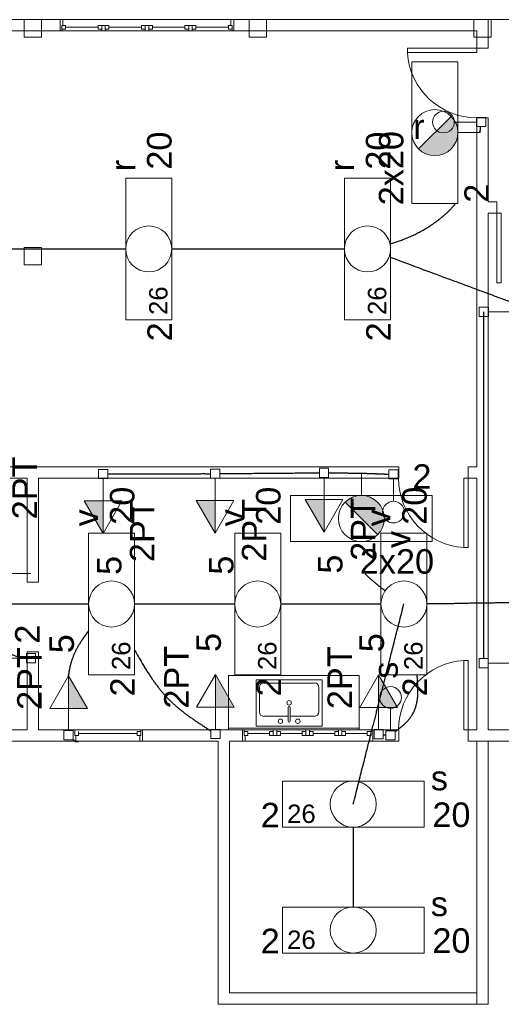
# Model space of a CAD drawing. Header units: metres. Extents: x -81 to 1042, y -541 to 334.
# Tile 81 of 130: x 771.14 to 776.69, y 198.39 to 209.73. Entities that reach past the tile are written whole.
import ezdxf

# ---------------------------------------------------------------- set-up
doc = ezdxf.new("R2010")
doc.units = ezdxf.units.M
for name, color, linetype, lineweight in [('Arquitetura ', 134, 'Continuous', 5), ('EL-Condutos', 4, 'Continuous', 30), ('EL-Textos pontos', 5, 'Continuous', 20), ('P-SIMBOL', 5, 'Continuous', 20)]:
    doc.layers.add(name, color=color, linetype=linetype, lineweight=lineweight)
doc.styles.add('Arial', font='arial.ttf', dxfattribs={"height": 0.025})

msp = doc.modelspace()

# ---------------------------------------------------------------- hatches: boundary and pattern name
at = {"layer": 'P-SIMBOL', "linetype": 'Continuous'}
for points in [[(776.108, 208.62), (775.733, 208.245), (776.186, 208.433)], [(776.108, 208.62), (776.117, 208.61), (776.124, 208.602), (776.132, 208.591), (776.141, 208.577), (776.145, 208.572), (776.148, 208.568), (776.151, 208.563), (776.153, 208.557), (776.161, 208.54), (776.164, 208.533), (776.17, 208.519), (776.174, 208.509), (776.175, 208.499), (776.18, 208.481), (776.181, 208.474), (776.183, 208.465), (776.186, 208.433)], [(775.733, 208.245), (775.757, 208.226), (775.765, 208.218), (775.776, 208.211), (775.8, 208.198), (775.809, 208.193), (775.815, 208.19), (775.823, 208.187), (775.83, 208.185), (775.846, 208.18), (775.853, 208.178), (775.864, 208.175), (775.878, 208.172), (775.892, 208.171), (775.902, 208.17), (775.912, 208.168), (775.924, 208.169), (775.94, 208.17), (775.947, 208.171), (775.959, 208.172), (775.966, 208.173), (775.971, 208.174), (775.979, 208.176), (775.984, 208.177), (775.99, 208.18), (775.996, 208.182), (776.003, 208.183), (776.008, 208.186), (776.01, 208.185), (776.017, 208.187), (776.025, 208.189), (776.028, 208.191), (776.032, 208.192), (776.037, 208.196), (776.04, 208.197), (776.045, 208.2), (776.051, 208.204), (776.059, 208.209), (776.064, 208.212), (776.068, 208.214), (776.074, 208.218), (776.078, 208.22), (776.082, 208.224), (776.087, 208.228), (776.092, 208.233), (776.098, 208.239), (776.105, 208.245), (776.108, 208.248), (776.114, 208.253), (776.121, 208.26), (776.124, 208.266), (776.129, 208.272), (776.132, 208.277), (776.134, 208.28), (776.139, 208.288), (776.143, 208.292), (776.148, 208.302), (776.152, 208.306), (776.154, 208.312), (776.157, 208.316), (776.158, 208.319), (776.159, 208.323), (776.162, 208.326), (776.166, 208.339), (776.169, 208.345), (776.171, 208.349), (776.172, 208.352), (776.174, 208.355), (776.174, 208.36), (776.175, 208.362), (776.175, 208.365), (776.176, 208.371), (776.178, 208.378), (776.179, 208.385), (776.18, 208.39), (776.182, 208.396), (776.186, 208.433)], [(774.888, 204.176), (775.263, 203.802), (775.075, 204.254)], [(774.888, 204.176), (774.898, 204.185), (774.906, 204.192), (774.917, 204.201), (774.931, 204.209), (774.936, 204.214), (774.94, 204.217), (774.945, 204.219), (774.951, 204.222), (774.968, 204.229), (774.975, 204.232), (774.989, 204.239), (774.999, 204.243), (775.009, 204.244), (775.027, 204.248), (775.034, 204.25), (775.043, 204.251), (775.075, 204.254)], [(775.263, 203.802), (775.282, 203.825), (775.29, 203.834), (775.297, 203.845), (775.31, 203.868), (775.315, 203.877), (775.318, 203.884), (775.321, 203.891), (775.323, 203.899), (775.328, 203.914), (775.33, 203.922), (775.333, 203.933), (775.336, 203.946), (775.337, 203.961), (775.338, 203.971), (775.34, 203.981), (775.34, 203.993), (775.338, 204.009), (775.337, 204.015), (775.336, 204.027), (775.335, 204.034), (775.334, 204.039), (775.332, 204.047), (775.331, 204.053), (775.328, 204.059), (775.326, 204.065), (775.325, 204.072), (775.322, 204.076), (775.323, 204.079), (775.321, 204.086), (775.319, 204.093), (775.317, 204.096), (775.316, 204.101), (775.312, 204.106), (775.311, 204.109), (775.308, 204.114), (775.304, 204.119), (775.299, 204.128), (775.296, 204.133), (775.294, 204.137), (775.29, 204.142), (775.288, 204.147), (775.284, 204.151), (775.28, 204.155), (775.275, 204.161), (775.269, 204.167), (775.263, 204.174), (775.26, 204.177), (775.256, 204.182), (775.248, 204.189), (775.242, 204.192), (775.236, 204.197), (775.231, 204.2), (775.228, 204.203), (775.22, 204.207), (775.216, 204.212), (775.206, 204.217), (775.202, 204.22), (775.196, 204.223), (775.192, 204.225), (775.189, 204.227), (775.185, 204.228), (775.182, 204.23), (775.169, 204.234), (775.163, 204.237), (775.159, 204.239), (775.156, 204.24), (775.153, 204.242), (775.148, 204.242), (775.146, 204.243), (775.143, 204.243), (775.137, 204.244), (775.13, 204.246), (775.123, 204.247), (775.118, 204.248), (775.112, 204.25), (775.075, 204.254)], [(772.101, 204.192), (772.101, 203.817), (771.884, 204.192)], [(773.39, 204.196), (773.39, 203.821), (773.174, 204.196)], [(774.645, 204.206), (774.645, 203.831), (774.429, 204.206)], [(771.703, 201.802), (771.703, 202.177), (771.919, 201.802)], [(773.395, 201.816), (773.395, 202.191), (773.611, 201.816)], [(775.274, 201.813), (775.274, 202.188), (775.491, 201.813)]]:
    msp.add_hatch(color=256, dxfattribs=at).paths.add_polyline_path(points)

# ---------------------------------------------------------------- linework, layer by layer
at = {"layer": 'Arquitetura ', "color": 174}
for p, q in [((771.606, 209.734), (766.196, 209.734)), ((771.606, 209.604), (771.606, 209.734)), ((771.606, 209.734), (773.606, 209.734)), ((771.638, 209.734), (771.606, 209.734)), ((771.638, 209.666), (771.638, 209.734)), ((773.573, 209.734), (773.606, 209.734)), ((773.573, 209.734), (773.573, 209.666)), ((776.536, 209.734), (773.606, 209.734)), ((773.606, 209.734), (773.606, 209.604)), ((776.536, 209.404), (776.536, 209.734)), ((766.326, 209.604), (771.606, 209.604)), ((773.606, 209.604), (771.606, 209.604)), ((771.606, 209.604), (771.626, 209.604)), ((771.626, 209.666), (771.668, 209.666)), ((771.626, 209.624), (771.626, 209.666)), ((771.626, 209.666), (771.626, 209.604)), ((771.626, 209.624), (771.668, 209.624)), ((771.668, 209.624), (771.668, 209.666)), ((772.043, 209.646), (771.668, 209.646)), ((772.043, 209.666), (772.043, 209.624)), ((772.043, 209.666), (772.168, 209.666)), ((772.043, 209.624), (772.086, 209.624)), ((772.086, 209.666), (772.086, 209.604)), ((772.086, 209.604), (772.126, 209.604)), ((772.126, 209.604), (772.126, 209.666)), ((772.168, 209.624), (772.126, 209.624)), ((772.168, 209.666), (772.168, 209.624)), ((772.543, 209.646), (772.168, 209.646)), ((772.543, 209.666), (772.668, 209.666)), ((772.543, 209.624), (772.543, 209.666)), ((772.586, 209.624), (772.543, 209.624)), ((772.586, 209.604), (772.586, 209.666)), ((772.626, 209.604), (772.586, 209.604)), ((772.626, 209.666), (772.626, 209.604)), ((772.668, 209.624), (772.626, 209.624)), ((772.668, 209.666), (772.668, 209.624)), ((773.043, 209.646), (772.668, 209.646)), ((773.043, 209.666), (773.086, 209.666)), ((773.043, 209.624), (773.043, 209.666)), ((773.043, 209.624), (773.086, 209.624)), ((773.086, 209.624), (773.086, 209.666)), ((773.086, 209.604), (773.086, 209.666)), ((773.126, 209.666), (773.086, 209.666)), ((773.126, 209.604), (773.086, 209.604)), ((773.126, 209.624), (773.126, 209.666)), ((773.168, 209.666), (773.126, 209.666)), ((773.126, 209.604), (773.126, 209.666)), ((773.168, 209.624), (773.126, 209.624)), ((773.168, 209.624), (773.168, 209.666)), ((773.543, 209.646), (773.168, 209.646)), ((773.543, 209.624), (773.543, 209.666)), ((773.586, 209.666), (773.543, 209.666)), ((773.586, 209.624), (773.543, 209.624)), ((773.586, 209.666), (773.573, 209.666)), ((773.586, 209.624), (773.586, 209.666)), ((773.586, 209.666), (773.586, 209.604)), ((773.606, 209.604), (773.586, 209.604)), ((773.606, 209.604), (776.406, 209.604)), ((776.406, 209.604), (776.406, 209.404)), ((775.606, 209.404), (775.606, 209.354)), ((776.406, 209.404), (775.606, 209.404)), ((776.406, 209.354), (775.606, 209.354)), ((776.406, 209.404), (776.536, 209.404)), ((776.406, 209.404), (776.406, 209.354)), ((776.536, 208.604), (776.406, 208.604)), ((776.406, 208.604), (776.406, 207.634)), ((776.536, 207.634), (776.536, 208.604)), ((773.426, 201.424), (773.426, 198.394)), ((773.556, 198.524), (773.556, 201.424)), ((776.406, 198.524), (776.406, 201.424)), ((776.536, 201.424), (776.536, 198.394)), ((776.406, 198.524), (773.556, 198.524)), ((776.406, 198.394), (776.406, 198.524)), ((773.426, 198.394), (776.406, 198.394)), ((776.406, 198.394), (776.536, 198.394))]:
    msp.add_line(p, q, dxfattribs=at)
at = {"layer": 'Arquitetura ', "color": 7}
for p, q in [((771.391, 209.734), (771.191, 209.734)), ((771.191, 209.734), (771.191, 209.534)), ((771.391, 209.534), (771.391, 209.734)), ((773.981, 209.734), (773.781, 209.734)), ((773.781, 209.734), (773.781, 209.534)), ((773.981, 209.534), (773.981, 209.734)), ((776.571, 209.734), (776.371, 209.734)), ((776.371, 209.734), (776.371, 209.534)), ((776.571, 209.534), (776.571, 209.734)), ((771.191, 209.534), (771.391, 209.534)), ((773.781, 209.534), (773.981, 209.534)), ((776.371, 209.534), (776.571, 209.534)), ((776.406, 207.634), (776.406, 204.584)), ((776.636, 207.634), (776.536, 207.634)), ((776.636, 207.504), (776.636, 207.634)), ((776.536, 207.504), (776.636, 207.504)), ((776.536, 201.554), (776.536, 207.504)), ((776.636, 207.504), (776.636, 206.704)), ((776.636, 207.504), (776.686, 207.504)), ((776.686, 207.504), (776.686, 206.704)), ((771.391, 207.109), (771.191, 207.109)), ((771.191, 207.109), (771.191, 206.909)), ((771.391, 206.909), (771.391, 207.109)), ((771.191, 206.909), (771.391, 206.909)), ((776.636, 206.704), (776.686, 206.704)), ((771.456, 204.584), (766.326, 204.584)), ((775.506, 204.584), (771.356, 204.584)), ((775.506, 204.454), (775.506, 204.584)), ((776.406, 204.584), (776.306, 204.584)), ((776.306, 204.584), (776.306, 204.454)), ((767.976, 204.454), (771.226, 204.454)), ((771.226, 204.454), (771.226, 203.254)), ((771.356, 203.254), (771.356, 204.454)), ((771.356, 204.454), (775.506, 204.454)), ((771.356, 204.454), (771.456, 204.454)), ((776.256, 204.454), (776.256, 203.654)), ((776.306, 204.454), (776.256, 204.454)), ((776.306, 204.454), (776.406, 204.454)), ((776.306, 204.454), (776.306, 203.654)), ((776.406, 204.454), (776.406, 201.554)), ((776.306, 203.654), (776.256, 203.654)), ((771.226, 203.254), (771.356, 203.254)), ((771.226, 202.454), (771.226, 201.554)), ((771.356, 202.454), (771.226, 202.454)), ((771.356, 201.554), (771.356, 202.454)), ((776.256, 201.554), (776.256, 202.354)), ((776.306, 202.354), (776.256, 202.354)), ((776.306, 201.554), (776.306, 202.354)), ((771.226, 201.554), (770.876, 201.554)), ((771.756, 201.554), (771.356, 201.554)), ((771.756, 201.424), (771.756, 201.554)), ((771.776, 201.491), (771.776, 201.554)), ((771.776, 201.534), (771.776, 201.491)), ((771.818, 201.534), (771.818, 201.491)), ((772.493, 201.534), (772.493, 201.491)), ((772.536, 201.534), (772.493, 201.534)), ((772.536, 201.491), (772.536, 201.554)), ((772.556, 201.554), (772.536, 201.554)), ((772.536, 201.534), (772.536, 201.491)), ((773.706, 201.554), (772.556, 201.554)), ((772.556, 201.554), (772.556, 201.424)), ((773.706, 201.424), (773.706, 201.554)), ((773.706, 201.554), (773.726, 201.554)), ((773.726, 201.491), (773.726, 201.554)), ((773.726, 201.534), (773.726, 201.491)), ((773.726, 201.534), (773.768, 201.534)), ((773.768, 201.534), (773.768, 201.491)), ((774.018, 201.534), (774.061, 201.534)), ((774.018, 201.491), (774.018, 201.534)), ((774.061, 201.554), (774.101, 201.554)), ((774.061, 201.491), (774.061, 201.554)), ((774.101, 201.554), (774.101, 201.491)), ((774.143, 201.534), (774.101, 201.534)), ((774.143, 201.491), (774.143, 201.534)), ((774.393, 201.534), (774.393, 201.491)), ((774.436, 201.534), (774.393, 201.534)), ((774.436, 201.554), (774.436, 201.491)), ((774.476, 201.554), (774.436, 201.554)), ((774.476, 201.491), (774.476, 201.554)), ((774.518, 201.534), (774.476, 201.534)), ((774.518, 201.491), (774.518, 201.534)), ((774.768, 201.534), (774.768, 201.491)), ((774.768, 201.534), (774.811, 201.534)), ((774.811, 201.554), (774.811, 201.491)), ((774.851, 201.554), (774.811, 201.554)), ((774.811, 201.534), (774.811, 201.491)), ((774.851, 201.554), (774.851, 201.491)), ((774.851, 201.534), (774.851, 201.491)), ((774.893, 201.534), (774.851, 201.534)), ((774.893, 201.534), (774.893, 201.491)), ((775.143, 201.534), (775.143, 201.491)), ((775.186, 201.534), (775.143, 201.534)), ((775.186, 201.491), (775.186, 201.554)), ((775.206, 201.554), (775.186, 201.554)), ((775.186, 201.534), (775.186, 201.491)), ((775.506, 201.554), (775.206, 201.554)), ((775.206, 201.554), (775.206, 201.424)), ((775.506, 201.424), (775.506, 201.554)), ((776.306, 201.554), (776.256, 201.554)), ((776.406, 201.554), (776.306, 201.554)), ((776.306, 201.554), (776.306, 201.424)), ((777.786, 201.554), (776.536, 201.554)), ((770.876, 201.424), (771.756, 201.424)), ((771.756, 201.436), (771.776, 201.436)), ((771.788, 201.424), (771.756, 201.424)), ((771.776, 201.491), (771.818, 201.491)), ((771.788, 201.491), (771.776, 201.491)), ((771.776, 201.416), (771.818, 201.416)), ((771.788, 201.491), (771.788, 201.424)), ((772.493, 201.511), (771.818, 201.511)), ((772.536, 201.491), (772.493, 201.491)), ((772.523, 201.424), (772.523, 201.491)), ((772.536, 201.491), (772.523, 201.491)), ((772.523, 201.424), (772.556, 201.424)), ((772.556, 201.424), (773.426, 201.424)), ((773.556, 201.424), (773.706, 201.424)), ((773.738, 201.424), (773.706, 201.424)), ((773.726, 201.491), (773.768, 201.491)), ((773.738, 201.491), (773.738, 201.424)), ((774.018, 201.511), (773.768, 201.511)), ((774.018, 201.491), (774.143, 201.491)), ((774.393, 201.511), (774.143, 201.511)), ((774.393, 201.491), (774.518, 201.491)), ((774.768, 201.511), (774.518, 201.511)), ((774.768, 201.491), (774.811, 201.491)), ((774.851, 201.491), (774.811, 201.491)), ((774.893, 201.491), (774.851, 201.491)), ((775.143, 201.511), (774.893, 201.511)), ((775.186, 201.491), (775.143, 201.491)), ((775.173, 201.424), (775.173, 201.491)), ((775.186, 201.491), (775.173, 201.491)), ((775.173, 201.424), (775.206, 201.424)), ((775.206, 201.424), (775.506, 201.424)), ((776.306, 201.424), (777.786, 201.424))]:
    msp.add_line(p, q, dxfattribs=at)
at = {"layer": 'Arquitetura ', "color": 8}
for p, q in [((779.431, 209.734), (776.571, 209.734)), ((775.048, 202.179), (773.546, 202.179)), ((773.546, 202.179), (773.546, 201.554)), ((774.623, 202.131), (773.863, 202.131)), ((773.863, 202.131), (773.863, 201.596)), ((774.533, 202.094), (773.951, 202.094)), ((774.623, 201.596), (774.623, 202.131)), ((775.048, 201.554), (775.048, 202.179)), ((773.901, 202.044), (773.901, 201.761)), ((774.586, 201.761), (774.586, 202.044)), ((774.231, 201.654), (774.231, 201.814)), ((774.256, 201.654), (774.256, 201.814)), ((773.951, 201.711), (774.231, 201.711)), ((774.256, 201.711), (774.533, 201.711)), ((771.756, 201.554), (772.556, 201.554)), ((775.048, 201.574), (773.546, 201.574)), ((773.706, 201.554), (775.206, 201.554)), ((773.863, 201.596), (774.623, 201.596)), ((772.556, 201.424), (771.756, 201.424)), ((775.206, 201.424), (773.706, 201.424))]:
    msp.add_line(p, q, dxfattribs=at)
at = {"layer": 'Arquitetura ', "color": 174}
msp.add_arc((776.406, 209.404), 0.802, 183.647, 270, dxfattribs=at)
at = {"layer": 'Arquitetura ', "color": 8}
for centre, radius, start, end in [((776.306, 204.454), 0.802, 180, 266.353), ((776.306, 201.554), 0.802, 93.6474, 180), ((773.951, 202.044), 0.0508, 90, 180), ((774.533, 202.044), 0.0508, 0, 90), ((774.243, 201.866), 0.0254, 0, 180), ((774.243, 201.866), 0.0254, 180, 0), ((773.951, 201.761), 0.0508, 180, 270), ((774.243, 201.814), 0.0127, 0, 180), ((774.533, 201.761), 0.0508, 270, 0), ((774.143, 201.654), 0.0254, 0, 180), ((774.143, 201.654), 0.0254, 180, 0), ((774.243, 201.654), 0.0127, 180, 0), ((774.343, 201.654), 0.0254, 0, 180), ((774.343, 201.654), 0.0254, 180, 0)]:
    msp.add_arc(centre, radius, start, end, dxfattribs=at)
at = {"layer": 'EL-Condutos', "linetype": 'Continuous'}
for points in [[(776.443, 208.434), (776.443, 208.437), (776.443, 208.44), (776.444, 208.444), (776.444, 208.447), (776.444, 208.45), (776.445, 208.452), (776.445, 208.455), (776.445, 208.458), (776.445, 208.46), (776.446, 208.463), (776.446, 208.465), (776.446, 208.468), (776.446, 208.47), (776.447, 208.472), (776.447, 208.474), (776.447, 208.476), (776.447, 208.478), (776.447, 208.48), (776.448, 208.482), (776.448, 208.484), (776.448, 208.486), (776.448, 208.487), (776.448, 208.489), (776.449, 208.491), (776.449, 208.493), (776.449, 208.495), (776.449, 208.496), (776.449, 208.498), (776.45, 208.5), (776.45, 208.502)], [(775.412, 207.153), (775.434, 207.16), (775.457, 207.167), (775.48, 207.175), (775.504, 207.183), (775.528, 207.191), (775.552, 207.201), (775.577, 207.211), (775.602, 207.221), (775.628, 207.232), (775.654, 207.243), (775.68, 207.255), (775.706, 207.268), (775.732, 207.281), (775.758, 207.295), (775.785, 207.31), (775.811, 207.325), (775.838, 207.341), (775.864, 207.357), (775.89, 207.375), (775.916, 207.393), (775.942, 207.411), (775.968, 207.431), (775.993, 207.451), (776.018, 207.472), (776.043, 207.494), (776.068, 207.516), (776.092, 207.54), (776.115, 207.564), (776.138, 207.589), (776.161, 207.615)], [(770.371, 207.094), (770.461, 207.094), (770.546, 207.094), (770.626, 207.094), (770.702, 207.094), (770.774, 207.094), (770.843, 207.094), (770.909, 207.094), (770.972, 207.094), (771.033, 207.094), (771.092, 207.094), (771.149, 207.094), (771.204, 207.094), (771.259, 207.094), (771.313, 207.094), (771.366, 207.094), (771.42, 207.094), (771.474, 207.094), (771.528, 207.094), (771.584, 207.094), (771.641, 207.094), (771.7, 207.094), (771.76, 207.094), (771.823, 207.094), (771.889, 207.094), (771.958, 207.094), (772.031, 207.094), (772.107, 207.094), (772.187, 207.094), (772.272, 207.094), (772.361, 207.094)], [(772.891, 207.094), (772.981, 207.094), (773.066, 207.094), (773.146, 207.094), (773.222, 207.094), (773.294, 207.094), (773.363, 207.094), (773.429, 207.094), (773.492, 207.094), (773.553, 207.094), (773.612, 207.094), (773.669, 207.094), (773.724, 207.094), (773.779, 207.094), (773.833, 207.094), (773.886, 207.094), (773.94, 207.094), (773.994, 207.094), (774.048, 207.094), (774.104, 207.094), (774.161, 207.094), (774.22, 207.094), (774.28, 207.094), (774.343, 207.094), (774.409, 207.094), (774.478, 207.094), (774.551, 207.094), (774.627, 207.094), (774.707, 207.094), (774.792, 207.094), (774.881, 207.094)], [(777.795, 206.109), (777.686, 206.15), (777.583, 206.188), (777.486, 206.224), (777.394, 206.258), (777.306, 206.291), (777.223, 206.321), (777.144, 206.351), (777.069, 206.379), (776.996, 206.406), (776.926, 206.432), (776.858, 206.457), (776.792, 206.482), (776.728, 206.506), (776.664, 206.529), (776.6, 206.553), (776.537, 206.577), (776.473, 206.6), (776.409, 206.624), (776.343, 206.649), (776.275, 206.674), (776.206, 206.7), (776.134, 206.726), (776.058, 206.754), (775.98, 206.784), (775.898, 206.814), (775.811, 206.846), (775.72, 206.88), (775.623, 206.916), (775.521, 206.954), (775.413, 206.994)], [(776.484, 202.376), (776.484, 202.566), (776.484, 202.745), (776.484, 202.912), (776.484, 203.069), (776.484, 203.216), (776.484, 203.355), (776.484, 203.486), (776.484, 203.61), (776.484, 203.728), (776.484, 203.841), (776.484, 203.949), (776.485, 204.055), (776.485, 204.157), (776.485, 204.258), (776.485, 204.359), (776.485, 204.459), (776.485, 204.561), (776.485, 204.664), (776.485, 204.77), (776.485, 204.88), (776.485, 204.994), (776.485, 205.113), (776.485, 205.239), (776.485, 205.372), (776.485, 205.513), (776.485, 205.663), (776.486, 205.822), (776.486, 205.993), (776.486, 206.174), (776.486, 206.368)], [(772.153, 204.501), (772.209, 204.502), (772.261, 204.502), (772.311, 204.502), (772.357, 204.502), (772.401, 204.502), (772.442, 204.502), (772.481, 204.502), (772.518, 204.502), (772.554, 204.503), (772.588, 204.503), (772.621, 204.503), (772.653, 204.503), (772.684, 204.503), (772.715, 204.503), (772.745, 204.503), (772.776, 204.503), (772.806, 204.503), (772.837, 204.503), (772.869, 204.504), (772.902, 204.504), (772.936, 204.504), (772.972, 204.504), (773.009, 204.504), (773.048, 204.504), (773.089, 204.504), (773.133, 204.504), (773.179, 204.504), (773.228, 204.505), (773.28, 204.505), (773.336, 204.505)], [(773.443, 204.505), (773.497, 204.506), (773.548, 204.506), (773.596, 204.507), (773.641, 204.507), (773.683, 204.507), (773.723, 204.508), (773.761, 204.508), (773.797, 204.508), (773.832, 204.509), (773.865, 204.509), (773.897, 204.509), (773.928, 204.509), (773.958, 204.51), (773.988, 204.51), (774.017, 204.51), (774.047, 204.51), (774.077, 204.511), (774.107, 204.511), (774.138, 204.511), (774.17, 204.511), (774.203, 204.512), (774.237, 204.512), (774.273, 204.512), (774.311, 204.513), (774.351, 204.513), (774.393, 204.513), (774.438, 204.514), (774.486, 204.514), (774.537, 204.514), (774.591, 204.515)], [(774.699, 204.515), (774.714, 204.515), (774.729, 204.514), (774.744, 204.514), (774.757, 204.514), (774.77, 204.514), (774.782, 204.514), (774.793, 204.514), (774.804, 204.514), (774.815, 204.514), (774.825, 204.513), (774.836, 204.513), (774.846, 204.513), (774.855, 204.513), (774.865, 204.513), (774.875, 204.513), (774.885, 204.513), (774.895, 204.513), (774.905, 204.513), (774.916, 204.513), (774.927, 204.512), (774.939, 204.512), (774.951, 204.512), (774.963, 204.512), (774.977, 204.512), (774.991, 204.512), (775.006, 204.512), (775.022, 204.512), (775.039, 204.511), (775.056, 204.511), (775.075, 204.511)], [(775.075, 204.511), (775.091, 204.51), (775.106, 204.51), (775.121, 204.509), (775.134, 204.509), (775.147, 204.508), (775.159, 204.508), (775.17, 204.508), (775.181, 204.507), (775.191, 204.507), (775.201, 204.507), (775.21, 204.506), (775.219, 204.506), (775.228, 204.506), (775.237, 204.505), (775.245, 204.505), (775.253, 204.505), (775.262, 204.504), (775.27, 204.504), (775.278, 204.504), (775.287, 204.503), (775.295, 204.503), (775.304, 204.503), (775.313, 204.503), (775.323, 204.502), (775.333, 204.502), (775.343, 204.501), (775.354, 204.501), (775.366, 204.501), (775.378, 204.5), (775.391, 204.5)], [(775.349, 203.156), (775.34, 203.163), (775.33, 203.17), (775.321, 203.177), (775.312, 203.184), (775.303, 203.191), (775.295, 203.197), (775.286, 203.204), (775.277, 203.211), (775.269, 203.218), (775.261, 203.224), (775.253, 203.231), (775.245, 203.237), (775.237, 203.244), (775.229, 203.25), (775.221, 203.257), (775.213, 203.263), (775.206, 203.27), (775.198, 203.276), (775.191, 203.283), (775.184, 203.289), (775.177, 203.295), (775.17, 203.302), (775.163, 203.308), (775.156, 203.314), (775.15, 203.32), (775.143, 203.327), (775.137, 203.333), (775.13, 203.339), (775.124, 203.345), (775.118, 203.351)], [(770.678, 203.004), (770.733, 203.004), (770.785, 203.004), (770.834, 203.004), (770.881, 203.004), (770.927, 203.004), (770.97, 203.004), (771.012, 203.004), (771.052, 203.004), (771.09, 203.004), (771.128, 203.004), (771.165, 203.004), (771.201, 203.004), (771.236, 203.004), (771.271, 203.004), (771.306, 203.004), (771.341, 203.004), (771.376, 203.004), (771.411, 203.004), (771.447, 203.004), (771.484, 203.004), (771.521, 203.004), (771.56, 203.004), (771.6, 203.004), (771.642, 203.004), (771.685, 203.004), (771.73, 203.004), (771.778, 203.004), (771.827, 203.004), (771.879, 203.004), (771.934, 203.004)], [(772.463, 203.004), (772.513, 203.004), (772.56, 203.004), (772.605, 203.004), (772.649, 203.004), (772.69, 203.004), (772.73, 203.004), (772.768, 203.004), (772.805, 203.004), (772.841, 203.004), (772.875, 203.004), (772.909, 203.004), (772.942, 203.004), (772.975, 203.004), (773.007, 203.004), (773.04, 203.004), (773.072, 203.004), (773.104, 203.004), (773.137, 203.004), (773.17, 203.004), (773.204, 203.004), (773.239, 203.004), (773.274, 203.004), (773.311, 203.004), (773.349, 203.004), (773.389, 203.004), (773.431, 203.004), (773.474, 203.004), (773.519, 203.004), (773.566, 203.004), (773.616, 203.004)], [(774.146, 203.004), (774.196, 203.004), (774.244, 203.004), (774.289, 203.004), (774.332, 203.004), (774.373, 203.004), (774.413, 203.004), (774.451, 203.004), (774.488, 203.004), (774.524, 203.004), (774.559, 203.004), (774.593, 203.004), (774.626, 203.004), (774.658, 203.004), (774.691, 203.004), (774.723, 203.004), (774.755, 203.004), (774.788, 203.004), (774.82, 203.004), (774.853, 203.004), (774.887, 203.004), (774.922, 203.004), (774.958, 203.004), (774.995, 203.004), (775.033, 203.004), (775.073, 203.004), (775.114, 203.004), (775.157, 203.004), (775.202, 203.004), (775.25, 203.004), (775.3, 203.004)], [(774.981, 200.699), (775.01, 200.81), (775.036, 200.914), (775.061, 201.012), (775.084, 201.104), (775.106, 201.189), (775.126, 201.27), (775.145, 201.346), (775.163, 201.418), (775.181, 201.487), (775.197, 201.552), (775.213, 201.615), (775.229, 201.676), (775.244, 201.735), (775.258, 201.793), (775.273, 201.851), (775.288, 201.909), (775.302, 201.967), (775.317, 202.026), (775.333, 202.087), (775.349, 202.15), (775.365, 202.215), (775.382, 202.284), (775.401, 202.356), (775.42, 202.432), (775.44, 202.513), (775.462, 202.599), (775.485, 202.69), (775.51, 202.788), (775.536, 202.892), (775.565, 203.004)], [(775.829, 203.008), (775.917, 203.009), (776, 203.01), (776.078, 203.011), (776.153, 203.012), (776.224, 203.014), (776.292, 203.015), (776.356, 203.016), (776.418, 203.016), (776.478, 203.017), (776.535, 203.018), (776.591, 203.019), (776.646, 203.02), (776.699, 203.021), (776.752, 203.021), (776.805, 203.022), (776.857, 203.023), (776.91, 203.024), (776.964, 203.025), (777.018, 203.026), (777.074, 203.026), (777.132, 203.027), (777.191, 203.028), (777.253, 203.029), (777.318, 203.03), (777.385, 203.031), (777.456, 203.032), (777.531, 203.033), (777.609, 203.034), (777.692, 203.036), (777.78, 203.037)], [(770.678, 202.688), (770.693, 202.673), (770.709, 202.659), (770.724, 202.644), (770.74, 202.629), (770.756, 202.615), (770.773, 202.601), (770.789, 202.587), (770.806, 202.573), (770.823, 202.559), (770.841, 202.546), (770.858, 202.533), (770.876, 202.52), (770.894, 202.508), (770.912, 202.495), (770.93, 202.484), (770.948, 202.473), (770.967, 202.462), (770.985, 202.452), (771.004, 202.442), (771.023, 202.433), (771.042, 202.425), (771.061, 202.417), (771.08, 202.41), (771.099, 202.403), (771.119, 202.397), (771.138, 202.392), (771.157, 202.388), (771.177, 202.384), (771.196, 202.382), (771.216, 202.38)], [(771.933, 202.694), (771.918, 202.675), (771.904, 202.656), (771.89, 202.637), (771.877, 202.618), (771.865, 202.6), (771.853, 202.582), (771.842, 202.565), (771.831, 202.547), (771.82, 202.53), (771.81, 202.513), (771.801, 202.496), (771.792, 202.479), (771.783, 202.462), (771.775, 202.445), (771.768, 202.429), (771.761, 202.412), (771.754, 202.396), (771.747, 202.379), (771.741, 202.362), (771.736, 202.345), (771.731, 202.329), (771.726, 202.312), (771.721, 202.295), (771.717, 202.277), (771.714, 202.26), (771.71, 202.242), (771.707, 202.224), (771.704, 202.206), (771.701, 202.188), (771.699, 202.169)], [(772.464, 202.475), (772.493, 202.42), (772.523, 202.369), (772.551, 202.32), (772.579, 202.274), (772.606, 202.23), (772.633, 202.189), (772.659, 202.149), (772.685, 202.112), (772.711, 202.077), (772.737, 202.043), (772.762, 202.011), (772.788, 201.981), (772.814, 201.952), (772.84, 201.924), (772.866, 201.897), (772.892, 201.872), (772.919, 201.847), (772.946, 201.823), (772.974, 201.799), (773.003, 201.776), (773.032, 201.753), (773.062, 201.731), (773.093, 201.708), (773.125, 201.686), (773.158, 201.663), (773.192, 201.64), (773.228, 201.617), (773.264, 201.592), (773.302, 201.568), (773.341, 201.542)], [(775.712, 202.188), (775.716, 202.15), (775.719, 202.115), (775.721, 202.08), (775.723, 202.048), (775.723, 202.017), (775.723, 201.987), (775.722, 201.959), (775.72, 201.932), (775.717, 201.907), (775.713, 201.882), (775.709, 201.859), (775.704, 201.837), (775.698, 201.816), (775.691, 201.795), (775.683, 201.776), (775.674, 201.757), (775.665, 201.739), (775.655, 201.721), (775.644, 201.704), (775.632, 201.687), (775.619, 201.671), (775.605, 201.655), (775.59, 201.64), (775.575, 201.624), (775.559, 201.609), (775.541, 201.594), (775.523, 201.578), (775.504, 201.563), (775.484, 201.547), (775.464, 201.531)], [(775.327, 201.499), (775.328, 201.499), (775.329, 201.499), (775.33, 201.499), (775.331, 201.499), (775.332, 201.499), (775.333, 201.499), (775.334, 201.499), (775.335, 201.498), (775.336, 201.498), (775.337, 201.498), (775.338, 201.498), (775.34, 201.498), (775.341, 201.498), (775.342, 201.498), (775.343, 201.498), (775.344, 201.498), (775.345, 201.498), (775.346, 201.498), (775.347, 201.498), (775.348, 201.497), (775.349, 201.497), (775.35, 201.497), (775.351, 201.497), (775.352, 201.497), (775.353, 201.497), (775.354, 201.497), (775.355, 201.497), (775.356, 201.497), (775.357, 201.497), (775.358, 201.497)], [(774.981, 200.433), (774.981, 200.394), (774.981, 200.357), (774.981, 200.321), (774.981, 200.287), (774.981, 200.255), (774.981, 200.223), (774.981, 200.193), (774.981, 200.163), (774.981, 200.134), (774.981, 200.107), (774.981, 200.079), (774.981, 200.052), (774.981, 200.026), (774.981, 200), (774.981, 199.974), (774.981, 199.947), (774.981, 199.921), (774.981, 199.895), (774.981, 199.868), (774.981, 199.841), (774.981, 199.813), (774.981, 199.784), (774.981, 199.755), (774.981, 199.724), (774.981, 199.693), (774.981, 199.66), (774.981, 199.626), (774.981, 199.59), (774.981, 199.553), (774.981, 199.514)]]:
    msp.add_spline(points, degree=3, dxfattribs=at)
at = {"layer": 'P-SIMBOL'}
for p, q in [((776.186, 209.249), (775.656, 209.249)), ((775.656, 209.249), (775.656, 207.617)), ((776.186, 209.249), (776.186, 207.617)), ((776.108, 208.62), (775.733, 208.245)), ((776.145, 208.555), (776.402, 208.555)), ((776.402, 208.502), (776.402, 208.608)), ((776.402, 208.608), (776.508, 208.608)), ((776.508, 208.608), (776.508, 208.502)), ((776.443, 208.433), (776.186, 208.433)), ((776.508, 208.502), (776.402, 208.502)), ((772.361, 206.278), (772.361, 207.91)), ((772.361, 207.91), (772.891, 207.91)), ((772.891, 206.278), (772.891, 207.91)), ((774.881, 206.278), (774.881, 207.91)), ((774.881, 207.91), (775.411, 207.91)), ((775.411, 206.278), (775.411, 207.91)), ((776.186, 207.617), (775.656, 207.617)), ((776.433, 206.315), (776.433, 206.421)), ((776.433, 206.421), (776.539, 206.421)), ((776.539, 206.421), (776.539, 206.315)), ((772.361, 206.278), (772.891, 206.278)), ((774.881, 206.278), (775.411, 206.278)), ((776.539, 206.315), (776.433, 206.315)), ((776.795, 206.368), (776.539, 206.368)), ((772.048, 204.554), (772.154, 204.554)), ((772.048, 204.448), (772.048, 204.554)), ((772.154, 204.554), (772.154, 204.448)), ((773.337, 204.558), (773.443, 204.558)), ((773.337, 204.452), (773.337, 204.558)), ((773.443, 204.558), (773.443, 204.452)), ((774.592, 204.568), (774.698, 204.568)), ((774.592, 204.462), (774.592, 204.568)), ((774.698, 204.462), (774.592, 204.462)), ((774.645, 204.206), (774.645, 204.462)), ((774.698, 204.568), (774.698, 204.462)), ((775.075, 204.511), (775.075, 204.254)), ((775.391, 204.551), (775.497, 204.551)), ((775.391, 204.445), (775.391, 204.551)), ((775.497, 204.551), (775.497, 204.445)), ((772.154, 204.448), (772.048, 204.448)), ((772.101, 204.192), (772.101, 204.448)), ((773.443, 204.452), (773.337, 204.452)), ((773.39, 204.196), (773.39, 204.452)), ((775.497, 204.445), (775.391, 204.445)), ((775.444, 204.188), (775.444, 204.445)), ((774.259, 204.254), (775.891, 204.254)), ((774.259, 204.254), (774.259, 203.724)), ((775.891, 204.254), (775.891, 203.724)), ((772.101, 203.817), (771.884, 204.192)), ((771.884, 204.192), (772.317, 204.192)), ((772.101, 203.817), (772.101, 204.192)), ((772.317, 204.192), (772.101, 203.817)), ((773.39, 203.821), (773.174, 204.196)), ((773.174, 204.196), (773.607, 204.196)), ((773.39, 203.821), (773.39, 204.196)), ((773.607, 204.196), (773.39, 203.821)), ((774.645, 203.831), (774.429, 204.206)), ((774.429, 204.206), (774.862, 204.206)), ((774.645, 203.831), (774.645, 204.206)), ((774.862, 204.206), (774.645, 203.831)), ((774.888, 204.176), (775.263, 203.802)), ((771.933, 202.188), (771.933, 203.82)), ((771.933, 203.82), (772.463, 203.82)), ((772.463, 202.188), (772.463, 203.82)), ((773.616, 202.188), (773.616, 203.82)), ((773.616, 203.82), (774.146, 203.82)), ((774.146, 202.188), (774.146, 203.82)), ((775.3, 202.188), (775.3, 203.82)), ((775.3, 203.82), (775.83, 203.82)), ((775.83, 202.188), (775.83, 203.82)), ((774.259, 203.724), (775.891, 203.724)), ((771.268, 203.356), (771.011, 203.356)), ((771.217, 202.327), (771.217, 202.433)), ((771.217, 202.433), (771.323, 202.433)), ((771.323, 202.433), (771.323, 202.327)), ((770.96, 202.38), (771.217, 202.38)), ((771.323, 202.327), (771.217, 202.327)), ((776.431, 202.269), (776.431, 202.375)), ((776.431, 202.375), (776.537, 202.375)), ((776.537, 202.375), (776.537, 202.269)), ((776.793, 202.322), (776.537, 202.322)), ((776.537, 202.269), (776.431, 202.269)), ((771.486, 201.802), (771.703, 202.177)), ((771.703, 202.177), (771.703, 201.802)), ((771.703, 202.177), (771.919, 201.802)), ((771.933, 202.188), (772.463, 202.188)), ((773.178, 201.816), (773.395, 202.191)), ((773.395, 202.191), (773.395, 201.816)), ((773.395, 202.191), (773.611, 201.816)), ((773.616, 202.188), (774.146, 202.188)), ((775.058, 201.813), (775.274, 202.188)), ((775.274, 202.188), (775.274, 201.813)), ((775.274, 202.188), (775.491, 201.813)), ((775.3, 202.188), (775.83, 202.188)), ((771.919, 201.802), (771.486, 201.802)), ((771.703, 201.802), (771.703, 201.546)), ((773.611, 201.816), (773.178, 201.816)), ((773.395, 201.816), (773.395, 201.56)), ((775.491, 201.813), (775.058, 201.813)), ((775.274, 201.813), (775.274, 201.557)), ((775.411, 201.802), (775.411, 201.545)), ((771.65, 201.546), (771.756, 201.546)), ((771.65, 201.44), (771.65, 201.546)), ((771.756, 201.546), (771.756, 201.44)), ((773.342, 201.56), (773.448, 201.56)), ((773.342, 201.454), (773.342, 201.56)), ((773.448, 201.56), (773.448, 201.454)), ((775.221, 201.557), (775.327, 201.557)), ((775.221, 201.451), (775.221, 201.557)), ((775.327, 201.557), (775.327, 201.451)), ((775.358, 201.545), (775.464, 201.545)), ((775.358, 201.439), (775.358, 201.545)), ((775.464, 201.545), (775.464, 201.439)), ((771.756, 201.44), (771.65, 201.44)), ((773.448, 201.454), (773.342, 201.454)), ((775.327, 201.451), (775.221, 201.451)), ((775.464, 201.439), (775.358, 201.439)), ((774.165, 200.964), (775.797, 200.964)), ((774.165, 200.964), (774.165, 200.434)), ((775.797, 200.964), (775.797, 200.434)), ((774.165, 200.434), (775.797, 200.434)), ((774.165, 199.514), (775.797, 199.514)), ((774.165, 199.514), (774.165, 198.984)), ((775.797, 199.514), (775.797, 198.984)), ((774.165, 198.984), (775.797, 198.984))]:
    msp.add_line(p, q, dxfattribs=at)
for centre, radius in [((775.921, 208.433), 0.265), ((776.02, 208.555), 0.125), ((772.626, 207.094), 0.265), ((775.146, 207.094), 0.265), ((775.075, 203.989), 0.265), ((775.444, 204.063), 0.125), ((772.198, 203.004), 0.265), ((773.881, 203.004), 0.265), ((775.565, 203.004), 0.265), ((775.411, 201.927), 0.125), ((774.981, 200.699), 0.265), ((774.981, 199.249), 0.265)]:
    msp.add_circle(centre, radius, dxfattribs=at)

# ---------------------------------------------------------------- texts
at = {"layer": 'EL-Textos pontos', "line_spacing_factor": 0.798, "style": 'Arial'}
for s, insert, char_height, width, attachment_point in [('r', (775.803, 208.361), 0.282, 0.33888, 9), ('2', (775.663, 204.331), 0.282, 0.33888, 7), ('s', (775.875, 200.855), 0.282, 0.33888, 7), ('2', (773.916, 200.432), 0.282, 0.33888, 7), ('20', (775.893, 200.432), 0.2824, 0.67776, 7), ('s', (775.875, 199.405), 0.282, 0.33888, 7), ('2', (773.916, 198.982), 0.282, 0.33888, 7), ('20', (775.893, 198.982), 0.2824, 0.67776, 7)]:
    msp.add_mtext(s, dxfattribs=dict(at, insert=insert, char_height=char_height, width=width, attachment_point=attachment_point))
at = {"layer": 'EL-Textos pontos', "rotation": 90.0002, "line_spacing_factor": 0.798, "style": 'Arial'}
for s, insert, char_height, width, attachment_point in [('20', (772.893, 208.006), 0.2824, 0.67776, 7), ('20', (775.413, 208.006), 0.2824, 0.67776, 7), ('r', (772.47, 207.988), 0.282, 0.33888, 7), ('r', (774.99, 207.988), 0.282, 0.33888, 7), ('2', (776.543, 207.844), 0.282, 0.33888, 9), ('2', (772.893, 206.029), 0.282, 0.33888, 7), ('2', (775.413, 206.029), 0.282, 0.33888, 7), ('2PT', (771.338, 204.341), 0.2824, 1.01664, 8), ('20', (772.465, 203.916), 0.2824, 0.67776, 7), ('20', (774.148, 203.916), 0.2824, 0.67776, 7), ('20', (775.832, 203.916), 0.2824, 0.67776, 7), ('2PT', (772.691, 203.848), 0.2824, 1.01664, 8), ('2PT', (773.981, 203.853), 0.2824, 1.01664, 8), ('2PT', (775.236, 203.863), 0.2824, 1.01664, 8), ('v', (772.042, 203.898), 0.282, 0.33888, 7), ('v', (773.725, 203.898), 0.282, 0.33888, 7), ('v', (775.409, 203.898), 0.282, 0.33888, 7), ('v', (775.638, 203.846), 0.282, 0.33888, 9), ('5', (772.316, 203.448), 0.282, 0.33888, 8), ('5', (773.606, 203.451), 0.282, 0.33888, 8), ('5', (774.861, 203.463), 0.282, 0.33888, 8), ('2', (771.369, 202.766), 0.282, 0.33888, 9), ('5', (773.461, 202.561), 0.282, 0.33888, 8), ('5', (771.768, 202.546), 0.282, 0.33888, 8), ('5', (775.339, 202.558), 0.282, 0.33888, 8), ('2PT', (771.393, 202.146), 0.2824, 1.01664, 8), ('2PT', (773.086, 202.161), 0.2824, 1.01664, 8), ('2PT', (774.967, 202.155), 0.2824, 1.01664, 8), ('s', (775.498, 202.143), 0.282, 0.33888, 7), ('2', (772.465, 201.939), 0.282, 0.33888, 7), ('2', (774.148, 201.939), 0.282, 0.33888, 7), ('2', (775.832, 201.939), 0.282, 0.33888, 7)]:
    msp.add_mtext(s, dxfattribs=dict(at, insert=insert, char_height=char_height, width=width, attachment_point=attachment_point))
at = {"layer": 'P-SIMBOL', "rotation": 90.0002, "line_spacing_factor": 0.798, "style": 'Arial'}
for s, insert, char_height, width, attachment_point in [('2x20', (775.563, 208.451), 0.2824, 1.35552, 9), ('26', (772.845, 206.333), 0.2118, 0.50832, 7), ('26', (775.365, 206.333), 0.2118, 0.50832, 7), ('26', (772.417, 202.243), 0.2118, 0.50832, 7), ('26', (774.1, 202.243), 0.2118, 0.50832, 7), ('26', (775.783, 202.243), 0.2118, 0.50832, 7)]:
    msp.add_mtext(s, dxfattribs=dict(at, insert=insert, char_height=char_height, width=width, attachment_point=attachment_point))
at = {"layer": 'P-SIMBOL', "attachment_point": 7, "line_spacing_factor": 0.798, "style": 'Arial'}
for s, insert, char_height, width in [('2x20', (775.057, 203.349), 0.2824, 1.35552), ('26', (774.22, 200.479), 0.2118, 0.50832), ('26', (774.22, 199.029), 0.2118, 0.50832)]:
    msp.add_mtext(s, dxfattribs=dict(at, insert=insert, char_height=char_height, width=width))

doc.saveas('drawing.dxf')
